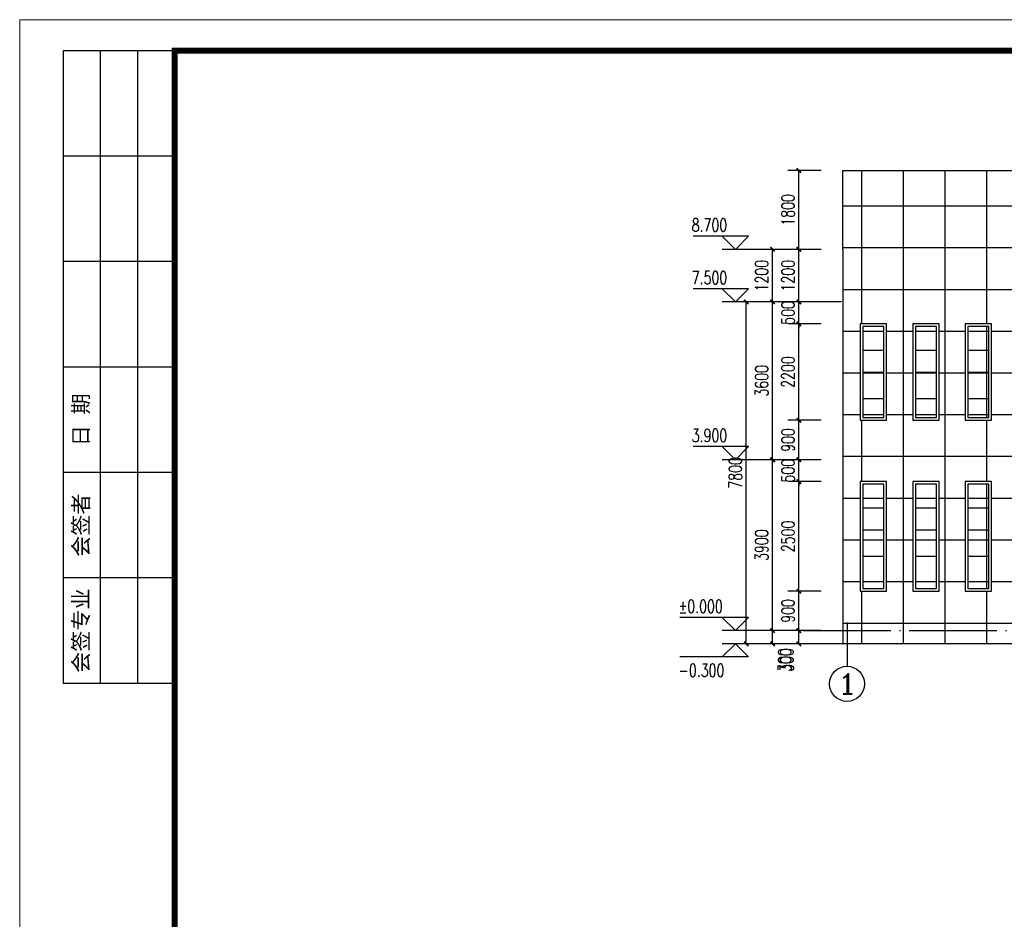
# Model space of a CAD drawing. Extents: x 88237 to 730297, y -11868 to 107702.
# Tile 26 of 49: x 485309 to 507787, y 64276 to 84802. Entities that reach past the tile are written whole.
import ezdxf
from ezdxf.enums import TextEntityAlignment as Align

# ---------------------------------------------------------------- set-up
doc = ezdxf.new("R2010")
doc.units = 0
doc.header["$LTSCALE"] = 1000
doc.header["$MEASUREMENT"] = 0
doc.linetypes.add('DOTE', pattern=[2.42, 2, -0.2, 0.02, -0.2])
for name, color, linetype in [('AXIS', 3, 'Continuous'), ('AXIS_TEXT', 7, 'Continuous'), ('DIM_ELEV', 3, 'Continuous'), ('DOTE', 1, 'DOTE'), ('PUB_DIM', 3, 'Continuous'), ('PUB_TEXT', 7, 'Continuous'), ('图框', 7, 'Continuous')]:
    doc.layers.add(name, color=color, linetype=linetype)
doc.styles.add('_TCH_AXIS', font='COMPLEX', dxfattribs={"bigfont": 'GBCBIG'})
doc.styles.add('_TCH_DIM', font='SIMPLEX', dxfattribs={"bigfont": 'GBCBIG'})
doc.styles.add('_TCH_DIM_T3', font='SIMPLEX', dxfattribs={"width": 0.705882, "bigfont": 'GBCBIG'})
doc.styles.add('宋体', font='txt')
doc.dimstyles.new('_TCH_ARCH&&100', dxfattribs={"dimtxt": 297.5, "dimasz": 100, "dimexe": 250, "dimexo": 300, "dimgap": 100, "dimtad": 1, "dimdec": 0, "dimzin": 0, "dimdsep": 46, "dimtxsty": '_TCH_DIM_T3', "dimblk": 'ARCHTICK', "dimcen": 0.09, "dimclrt": 7, "dimazin": 2, "dimtfac": 1, "dimtdec": 0, "dimtix": 1, "dimtmove": 2, "dimatfit": 3, "dimfxl": 1, "dimtolj": 1, "dimtzin": 0, "dimarcsym": 0})

# ---------------------------------------------------------------- blocks, each defined once
blk = doc.blocks.new('_ArchTick')
at = {"color": 0, "linetype": 'ByBlock', "const_width": 0.4}
blk.add_lwpolyline([(-0.5, -0.5), (0.5, 0.5)], dxfattribs=at)
blk = doc.blocks.new('*D460')
at = {"layer": 'Defpoints', "color": 0}
for p in [(501897, 78362), (504371, 78362), (504371, 70562)]:
    blk.add_point(p, dxfattribs=at)
at = {"layer": 'PUB_DIM', "color": 0, "lineweight": -2}
for p, q in [((504071, 78362), (501647, 78362)), ((501897, 70562), (501897, 78362)), ((504071, 70562), (501647, 70562))]:
    blk.add_line(p, q, dxfattribs=at)
at = {"layer": 'PUB_DIM', "color": 0, "lineweight": -2, "xscale": 100, "yscale": 100, "zscale": 100}
for p, rotation in [((501897, 78362), 90), ((501897, 70562), 270)]:
    blk.add_blockref('_ArchTick', p, dxfattribs=dict(at, rotation=rotation))
at = {"layer": 'PUB_DIM', "color": 7, "insert": (501648, 74462), "char_height": 297.5, "attachment_point": 5, "rotation": 90, "style": '_TCH_DIM_T3'}
blk.add_mtext('\\A1;7800', dxfattribs=at)
blk = doc.blocks.new('*D461')
at = {"layer": 'Defpoints', "color": 0}
for p in [(502497, 70862), (503308, 70862), (503308, 70562)]:
    blk.add_point(p, dxfattribs=at)
at = {"layer": 'PUB_DIM', "color": 0, "lineweight": -2}
for p, q in [((503008, 70862), (502247, 70862)), ((502497, 70562), (502497, 70862)), ((503008, 70562), (502247, 70562))]:
    blk.add_line(p, q, dxfattribs=at)
at = {"layer": 'PUB_DIM', "color": 0, "lineweight": -2, "xscale": 100, "yscale": 100, "zscale": 100}
for p, rotation in [((502497, 70862), 90), ((502497, 70562), 270)]:
    blk.add_blockref('_ArchTick', p, dxfattribs=dict(at, rotation=rotation))
at = {"layer": 'PUB_DIM', "color": 7, "insert": (502772, 70192), "char_height": 297.5, "attachment_point": 5, "rotation": 90, "style": '_TCH_DIM_T3'}
blk.add_mtext('\\A1;300', dxfattribs=at)
blk = doc.blocks.new('*D462')
at = {"layer": 'Defpoints', "color": 0}
for p in [(502497, 74762), (503308, 74762), (503308, 70862)]:
    blk.add_point(p, dxfattribs=at)
at = {"layer": 'PUB_DIM', "color": 0, "lineweight": -2}
for p, q in [((503008, 74762), (502247, 74762)), ((502497, 70862), (502497, 74762)), ((503008, 70862), (502247, 70862))]:
    blk.add_line(p, q, dxfattribs=at)
at = {"layer": 'PUB_DIM', "color": 0, "lineweight": -2, "xscale": 100, "yscale": 100, "zscale": 100}
for p, rotation in [((502497, 74762), 90), ((502497, 70862), 270)]:
    blk.add_blockref('_ArchTick', p, dxfattribs=dict(at, rotation=rotation))
at = {"layer": 'PUB_DIM', "color": 7, "insert": (502248, 72812), "char_height": 297.5, "attachment_point": 5, "rotation": 90, "style": '_TCH_DIM_T3'}
blk.add_mtext('\\A1;3900', dxfattribs=at)
blk = doc.blocks.new('*D463')
at = {"layer": 'Defpoints', "color": 0}
for p in [(502497, 78362), (503308, 78362), (503308, 74762)]:
    blk.add_point(p, dxfattribs=at)
at = {"layer": 'PUB_DIM', "color": 0, "lineweight": -2}
for p, q in [((503008, 78362), (502247, 78362)), ((502497, 74762), (502497, 78362)), ((503008, 74762), (502247, 74762))]:
    blk.add_line(p, q, dxfattribs=at)
at = {"layer": 'PUB_DIM', "color": 0, "lineweight": -2, "xscale": 100, "yscale": 100, "zscale": 100}
for p, rotation in [((502497, 78362), 90), ((502497, 74762), 270)]:
    blk.add_blockref('_ArchTick', p, dxfattribs=dict(at, rotation=rotation))
at = {"layer": 'PUB_DIM', "color": 7, "insert": (502248, 76562), "char_height": 297.5, "attachment_point": 5, "rotation": 90, "style": '_TCH_DIM_T3'}
blk.add_mtext('\\A1;3600', dxfattribs=at)
blk = doc.blocks.new('*D464')
at = {"layer": 'Defpoints', "color": 0}
for p in [(502497, 79562), (503308, 79562), (503308, 78362)]:
    blk.add_point(p, dxfattribs=at)
at = {"layer": 'PUB_DIM', "color": 0, "lineweight": -2}
for p, q in [((503008, 79562), (502247, 79562)), ((502497, 78362), (502497, 79562)), ((503008, 78362), (502247, 78362))]:
    blk.add_line(p, q, dxfattribs=at)
at = {"layer": 'PUB_DIM', "color": 0, "lineweight": -2, "xscale": 100, "yscale": 100, "zscale": 100}
for p, rotation in [((502497, 79562), 90), ((502497, 78362), 270)]:
    blk.add_blockref('_ArchTick', p, dxfattribs=dict(at, rotation=rotation))
at = {"layer": 'PUB_DIM', "color": 7, "insert": (502248, 78962), "char_height": 297.5, "attachment_point": 5, "rotation": 90, "style": '_TCH_DIM_T3'}
blk.add_mtext('\\A1;1200', dxfattribs=at)
blk = doc.blocks.new('*D465')
at = {"layer": 'Defpoints', "color": 0}
for p in [(503097, 70862), (503908, 70862), (503908, 70562)]:
    blk.add_point(p, dxfattribs=at)
at = {"layer": 'PUB_DIM', "color": 0, "lineweight": -2}
for p, q in [((503608, 70862), (502847, 70862)), ((503097, 70562), (503097, 70862)), ((503608, 70562), (502847, 70562))]:
    blk.add_line(p, q, dxfattribs=at)
at = {"layer": 'PUB_DIM', "color": 0, "lineweight": -2, "xscale": 100, "yscale": 100, "zscale": 100}
for p, rotation in [((503097, 70862), 90), ((503097, 70562), 270)]:
    blk.add_blockref('_ArchTick', p, dxfattribs=dict(at, rotation=rotation))
at = {"layer": 'PUB_DIM', "color": 7, "insert": (502822, 70192), "char_height": 297.5, "attachment_point": 5, "rotation": 90, "style": '_TCH_DIM_T3'}
blk.add_mtext('\\A1;300', dxfattribs=at)
blk = doc.blocks.new('*D466')
at = {"layer": 'Defpoints', "color": 0}
for p in [(503097, 71762), (503908, 71762), (503908, 70862)]:
    blk.add_point(p, dxfattribs=at)
at = {"layer": 'PUB_DIM', "color": 0, "lineweight": -2}
for p, q in [((503608, 71762), (502847, 71762)), ((503097, 70862), (503097, 71762)), ((503608, 70862), (502847, 70862))]:
    blk.add_line(p, q, dxfattribs=at)
at = {"layer": 'PUB_DIM', "color": 0, "lineweight": -2, "xscale": 100, "yscale": 100, "zscale": 100}
for p, rotation in [((503097, 71762), 90), ((503097, 70862), 270)]:
    blk.add_blockref('_ArchTick', p, dxfattribs=dict(at, rotation=rotation))
at = {"layer": 'PUB_DIM', "color": 7, "insert": (502848, 71312), "char_height": 297.5, "attachment_point": 5, "rotation": 90, "style": '_TCH_DIM_T3'}
blk.add_mtext('\\A1;900', dxfattribs=at)
blk = doc.blocks.new('*D467')
at = {"layer": 'Defpoints', "color": 0}
for p in [(503097, 74262), (503908, 74262), (503908, 71762)]:
    blk.add_point(p, dxfattribs=at)
at = {"layer": 'PUB_DIM', "color": 0, "lineweight": -2}
for p, q in [((503608, 74262), (502847, 74262)), ((503097, 71762), (503097, 74262)), ((503608, 71762), (502847, 71762))]:
    blk.add_line(p, q, dxfattribs=at)
at = {"layer": 'PUB_DIM', "color": 0, "lineweight": -2, "xscale": 100, "yscale": 100, "zscale": 100}
for p, rotation in [((503097, 74262), 90), ((503097, 71762), 270)]:
    blk.add_blockref('_ArchTick', p, dxfattribs=dict(at, rotation=rotation))
at = {"layer": 'PUB_DIM', "color": 7, "insert": (502848, 73012), "char_height": 297.5, "attachment_point": 5, "rotation": 90, "style": '_TCH_DIM_T3'}
blk.add_mtext('\\A1;2500', dxfattribs=at)
blk = doc.blocks.new('*D468')
at = {"layer": 'Defpoints', "color": 0}
for p in [(503097, 74762), (503908, 74762), (503908, 74262)]:
    blk.add_point(p, dxfattribs=at)
at = {"layer": 'PUB_DIM', "color": 0, "lineweight": -2}
for p, q in [((503097, 74762), (503097, 74862)), ((503608, 74762), (502847, 74762)), ((503097, 74262), (503097, 74762)), ((503608, 74262), (502847, 74262)), ((503097, 74262), (503097, 74162))]:
    blk.add_line(p, q, dxfattribs=at)
at = {"layer": 'PUB_DIM', "color": 0, "lineweight": -2, "xscale": 100, "yscale": 100, "zscale": 100}
for p, rotation in [((503097, 74762), 270), ((503097, 74262), 90)]:
    blk.add_blockref('_ArchTick', p, dxfattribs=dict(at, rotation=rotation))
at = {"layer": 'PUB_DIM', "color": 7, "insert": (502848, 74512), "char_height": 297.5, "attachment_point": 5, "rotation": 90, "style": '_TCH_DIM_T3'}
blk.add_mtext('\\A1;500', dxfattribs=at)
blk = doc.blocks.new('*D469')
at = {"layer": 'Defpoints', "color": 0}
for p in [(503097, 75662), (503908, 75662), (503908, 74762)]:
    blk.add_point(p, dxfattribs=at)
at = {"layer": 'PUB_DIM', "color": 0, "lineweight": -2}
for p, q in [((503608, 75662), (502847, 75662)), ((503097, 74762), (503097, 75662)), ((503608, 74762), (502847, 74762))]:
    blk.add_line(p, q, dxfattribs=at)
at = {"layer": 'PUB_DIM', "color": 0, "lineweight": -2, "xscale": 100, "yscale": 100, "zscale": 100}
for p, rotation in [((503097, 75662), 90), ((503097, 74762), 270)]:
    blk.add_blockref('_ArchTick', p, dxfattribs=dict(at, rotation=rotation))
at = {"layer": 'PUB_DIM', "color": 7, "insert": (502848, 75212), "char_height": 297.5, "attachment_point": 5, "rotation": 90, "style": '_TCH_DIM_T3'}
blk.add_mtext('\\A1;900', dxfattribs=at)
blk = doc.blocks.new('*D470')
at = {"layer": 'Defpoints', "color": 0}
for p in [(503097, 77862), (503908, 77862), (503908, 75662)]:
    blk.add_point(p, dxfattribs=at)
at = {"layer": 'PUB_DIM', "color": 0, "lineweight": -2}
for p, q in [((503608, 77862), (502847, 77862)), ((503097, 75662), (503097, 77862)), ((503608, 75662), (502847, 75662))]:
    blk.add_line(p, q, dxfattribs=at)
at = {"layer": 'PUB_DIM', "color": 0, "lineweight": -2, "xscale": 100, "yscale": 100, "zscale": 100}
for p, rotation in [((503097, 77862), 90), ((503097, 75662), 270)]:
    blk.add_blockref('_ArchTick', p, dxfattribs=dict(at, rotation=rotation))
at = {"layer": 'PUB_DIM', "color": 7, "insert": (502848, 76762), "char_height": 297.5, "attachment_point": 5, "rotation": 90, "style": '_TCH_DIM_T3'}
blk.add_mtext('\\A1;2200', dxfattribs=at)
blk = doc.blocks.new('*D471')
at = {"layer": 'Defpoints', "color": 0}
for p in [(503097, 78362), (503908, 78362), (503908, 77862)]:
    blk.add_point(p, dxfattribs=at)
at = {"layer": 'PUB_DIM', "color": 0, "lineweight": -2}
for p, q in [((503097, 78362), (503097, 78462)), ((503608, 78362), (502847, 78362)), ((503097, 77862), (503097, 78362)), ((503608, 77862), (502847, 77862)), ((503097, 77862), (503097, 77762))]:
    blk.add_line(p, q, dxfattribs=at)
at = {"layer": 'PUB_DIM', "color": 0, "lineweight": -2, "xscale": 100, "yscale": 100, "zscale": 100}
for p, rotation in [((503097, 78362), 270), ((503097, 77862), 90)]:
    blk.add_blockref('_ArchTick', p, dxfattribs=dict(at, rotation=rotation))
at = {"layer": 'PUB_DIM', "color": 7, "insert": (502848, 78112), "char_height": 297.5, "attachment_point": 5, "rotation": 90, "style": '_TCH_DIM_T3'}
blk.add_mtext('\\A1;500', dxfattribs=at)
blk = doc.blocks.new('*D472')
at = {"layer": 'Defpoints', "color": 0}
for p in [(503097, 79562), (503908, 79562), (503908, 78362)]:
    blk.add_point(p, dxfattribs=at)
at = {"layer": 'PUB_DIM', "color": 0, "lineweight": -2}
for p, q in [((503608, 79562), (502847, 79562)), ((503097, 78362), (503097, 79562)), ((503608, 78362), (502847, 78362))]:
    blk.add_line(p, q, dxfattribs=at)
at = {"layer": 'PUB_DIM', "color": 0, "lineweight": -2, "xscale": 100, "yscale": 100, "zscale": 100}
for p, rotation in [((503097, 79562), 90), ((503097, 78362), 270)]:
    blk.add_blockref('_ArchTick', p, dxfattribs=dict(at, rotation=rotation))
at = {"layer": 'PUB_DIM', "color": 7, "insert": (502848, 78962), "char_height": 297.5, "attachment_point": 5, "rotation": 90, "style": '_TCH_DIM_T3'}
blk.add_mtext('\\A1;1200', dxfattribs=at)
blk = doc.blocks.new('*D473')
at = {"layer": 'Defpoints', "color": 0}
for p in [(503097, 81362), (503908, 81362), (503908, 79562)]:
    blk.add_point(p, dxfattribs=at)
at = {"layer": 'PUB_DIM', "color": 0, "lineweight": -2}
for p, q in [((503608, 81362), (502847, 81362)), ((503097, 79562), (503097, 81362)), ((503608, 79562), (502847, 79562))]:
    blk.add_line(p, q, dxfattribs=at)
at = {"layer": 'PUB_DIM', "color": 0, "lineweight": -2, "xscale": 100, "yscale": 100, "zscale": 100}
for p, rotation in [((503097, 81362), 90), ((503097, 79562), 270)]:
    blk.add_blockref('_ArchTick', p, dxfattribs=dict(at, rotation=rotation))
at = {"layer": 'PUB_DIM', "color": 7, "insert": (502848, 80462), "char_height": 297.5, "attachment_point": 5, "rotation": 90, "style": '_TCH_DIM_T3'}
blk.add_mtext('\\A1;1800', dxfattribs=at)
blk = doc.blocks.new('d4trtg')
at = {"lineweight": 0}
for p, q in [((653868.4, 3899605.3), (653868.4, 3902577.3)), ((653868.4, 3902577.3), (658071.2, 3902577.3))]:
    blk.add_line(p, q, dxfattribs=at)
for p, q in [((654118.6, 3902527.3), (653938.4, 3902527.3)), ((653938.4, 3902527.3), (653938.4, 3901506.6)), ((653998.5, 3902527.3), (653998.5, 3901506.6)), ((654058.5, 3902527.3), (654058.5, 3901506.6)), ((654118.6, 3902357.2), (653938.4, 3902357.2)), ((654118.6, 3902187.1), (653938.4, 3902187.1)), ((654118.6, 3902017), (653938.4, 3902017)), ((654118.6, 3901846.8), (653938.4, 3901846.8)), ((654118.6, 3901676.7), (653938.4, 3901676.7)), ((654118.6, 3901506.6), (653938.4, 3901506.6))]:
    blk.add_line(p, q)
at = {"lineweight": 0, "const_width": 10}
blk.add_lwpolyline([(654118.6, 3902527.3), (658021.2, 3902527.3), (658021.2, 3899655.4), (654118.6, 3899655.4)], close=True, dxfattribs=at)
at = {"char_height": 25.02, "attachment_point": 5, "rotation": 90, "style": '宋体'}
for s, insert in [('日 期', (653968.5, 3901931.9)), ('会签者', (653968.5, 3901761.8)), ('会签专业', (653968.5, 3901591.7))]:
    blk.add_mtext(s, dxfattribs=dict(at, insert=insert))

msp = doc.modelspace()

# ---------------------------------------------------------------- hatches: boundary and pattern name
h = msp.add_hatch()
h.set_pattern_fill('ANSI37', color=18, scale=600, angle=45, style=0)
h.set_pattern_definition([(90, (-902310.9, -244248.45), (-952.5, 2e-13), []), (180, (-902310.9, -244248.45), (-2e-13, -952.5), [])])
h.paths.add_polyline_path([(530396.7, 77861.9), (530396.7, 70561.9), (535496.7, 70561.9), (535496.7, 81361.9), (504096.7, 81361.9), (504096.7, 70561.9), (509196.7, 70561.9), (509196.7, 77861.9)])
h.paths.add_polyline_path([(508696.7, 77861.9), (508696.7, 75661.9), (508096.7, 75661.9), (508096.7, 77861.9)], flags=16)
h.paths.add_polyline_path([(507496.7, 77861.9), (507496.7, 75661.9), (506896.7, 75661.9), (506896.7, 77861.9)], flags=16)
h.paths.add_polyline_path([(508696.7, 74261.9), (508696.7, 71761.9), (508096.7, 71761.9), (508096.7, 74261.9)], flags=16)
h.paths.add_polyline_path([(507496.7, 74261.9), (507496.7, 71761.9), (506896.7, 71761.9), (506896.7, 74261.9)], flags=16)
h.paths.add_polyline_path([(506296.7, 77861.9), (506296.7, 75661.9), (505696.7, 75661.9), (505696.7, 77861.9)], flags=16)
h.paths.add_polyline_path([(506296.7, 74261.9), (506296.7, 71761.9), (505696.7, 71761.9), (505696.7, 74261.9)], flags=16)
h.paths.add_polyline_path([(505096.7, 77861.9), (505096.7, 75661.9), (504496.7, 75661.9), (504496.7, 77861.9)], flags=16)
h.paths.add_polyline_path([(505096.7, 74261.9), (505096.7, 71761.9), (504496.7, 71761.9), (504496.7, 74261.9)], flags=16)
h.paths.add_polyline_path([(530896.7, 77861.9), (531496.7, 77861.9), (531496.7, 75661.9), (530896.7, 75661.9)], flags=16)
h.paths.add_polyline_path([(530896.7, 74261.9), (531496.7, 74261.9), (531496.7, 71761.9), (530896.7, 71761.9)], flags=16)
h.paths.add_polyline_path([(532096.7, 77861.9), (532696.7, 77861.9), (532696.7, 75661.9), (532096.7, 75661.9)], flags=16)
h.paths.add_polyline_path([(532096.7, 74261.9), (532696.7, 74261.9), (532696.7, 71761.9), (532096.7, 71761.9)], flags=16)
h.paths.add_polyline_path([(533296.7, 77861.9), (533896.7, 77861.9), (533896.7, 75661.9), (533296.7, 75661.9)], flags=16)
h.paths.add_polyline_path([(533296.7, 74261.9), (533896.7, 74261.9), (533896.7, 71761.9), (533296.7, 71761.9)], flags=16)
h.paths.add_polyline_path([(534496.7, 77861.9), (535096.7, 77861.9), (535096.7, 75661.9), (534496.7, 75661.9)], flags=16)
h.paths.add_polyline_path([(534496.7, 74261.9), (535096.7, 74261.9), (535096.7, 71761.9), (534496.7, 71761.9)], flags=16)
h.paths.add_polyline_path([(506236.7, 74201.9), (506236.7, 71821.9), (505756.7, 71821.9), (505756.7, 74201.9)], flags=0)
h.paths.add_polyline_path([(507436.7, 74201.9), (507436.7, 71821.9), (506956.7, 71821.9), (506956.7, 74201.9)], flags=0)
h.paths.add_polyline_path([(508636.7, 74201.9), (508636.7, 71821.9), (508156.7, 71821.9), (508156.7, 74201.9)], flags=0)
h.paths.add_polyline_path([(505036.7, 74201.9), (505036.7, 71821.9), (504556.7, 71821.9), (504556.7, 74201.9)], flags=0)
h.paths.add_polyline_path([(505036.7, 77801.9), (505036.7, 75721.9), (504556.7, 75721.9), (504556.7, 77801.9)], flags=0)
h.paths.add_polyline_path([(506236.7, 77801.9), (506236.7, 75721.9), (505756.7, 75721.9), (505756.7, 77801.9)], flags=0)
h.paths.add_polyline_path([(507436.7, 77801.9), (507436.7, 75721.9), (506956.7, 75721.9), (506956.7, 77801.9)], flags=0)
h.paths.add_polyline_path([(508636.7, 77801.9), (508636.7, 75721.9), (508156.7, 75721.9), (508156.7, 77801.9)], flags=0)
h.paths.add_polyline_path([(530956.7, 77801.9), (531436.7, 77801.9), (531436.7, 75721.9), (530956.7, 75721.9)], flags=0)
h.paths.add_polyline_path([(532156.7, 77801.9), (532636.7, 77801.9), (532636.7, 75721.9), (532156.7, 75721.9)], flags=0)
h.paths.add_polyline_path([(533356.7, 77801.9), (533836.7, 77801.9), (533836.7, 75721.9), (533356.7, 75721.9)], flags=0)
h.paths.add_polyline_path([(534556.7, 77801.9), (535036.7, 77801.9), (535036.7, 75721.9), (534556.7, 75721.9)], flags=0)
h.paths.add_polyline_path([(530956.7, 74201.9), (531436.7, 74201.9), (531436.7, 71821.9), (530956.7, 71821.9)], flags=0)
h.paths.add_polyline_path([(532156.7, 74201.9), (532636.7, 74201.9), (532636.7, 71821.9), (532156.7, 71821.9)], flags=0)
h.paths.add_polyline_path([(533356.7, 74201.9), (533836.7, 74201.9), (533836.7, 71821.9), (533356.7, 71821.9)], flags=0)
h.paths.add_polyline_path([(534556.7, 74201.9), (535036.7, 74201.9), (535036.7, 71821.9), (534556.7, 71821.9)], flags=0)

# ---------------------------------------------------------------- linework, layer by layer
for q in [(504096.7, 81361.9), (504096.7, 70561.9)]:
    msp.add_line((504096.7, 79561.9), q)
at = {"color": 2}
msp.add_line((504096.7, 81361.9), (535496.7, 81361.9), dxfattribs=at)
at = {"color": 4}
for p, q in [((504556.7, 77261.9), (505036.7, 77261.9)), ((505756.7, 77261.9), (506236.7, 77261.9)), ((506956.7, 77261.9), (507436.7, 77261.9)), ((504556.7, 76761.9), (505036.7, 76761.9)), ((505756.7, 76761.9), (506236.7, 76761.9)), ((506956.7, 76761.9), (507436.7, 76761.9)), ((504556.7, 76161.9), (505036.7, 76161.9)), ((505756.7, 76161.9), (506236.7, 76161.9)), ((506956.7, 76161.9), (507436.7, 76161.9)), ((504556.7, 73661.9), (505036.7, 73661.9)), ((505756.7, 73661.9), (506236.7, 73661.9)), ((506956.7, 73661.9), (507436.7, 73661.9)), ((504556.7, 73161.9), (505036.7, 73161.9)), ((505756.7, 73161.9), (506236.7, 73161.9)), ((506956.7, 73161.9), (507436.7, 73161.9)), ((504556.7, 72561.9), (505036.7, 72561.9)), ((505756.7, 72561.9), (506236.7, 72561.9)), ((506956.7, 72561.9), (507436.7, 72561.9))]:
    msp.add_line(p, q, dxfattribs=at)
for points, const_width in [([(504096.7, 70561.9), (504096.7, 81361.9), (535496.7, 81361.9), (535496.7, 70561.9)], 10), ([(537496.7, 70561.9), (502096.7, 70561.9)], 30)]:
    msp.add_lwpolyline(points, dxfattribs=dict(const_width=const_width))
for points in [[(505096.7, 77861.9), (504496.7, 77861.9), (504496.7, 75661.9), (505096.7, 75661.9)], [(506296.7, 77861.9), (505696.7, 77861.9), (505696.7, 75661.9), (506296.7, 75661.9)], [(507496.7, 77861.9), (506896.7, 77861.9), (506896.7, 75661.9), (507496.7, 75661.9)], [(505096.7, 74261.9), (504496.7, 74261.9), (504496.7, 71761.9), (505096.7, 71761.9)], [(506296.7, 74261.9), (505696.7, 74261.9), (505696.7, 71761.9), (506296.7, 71761.9)], [(507496.7, 74261.9), (506896.7, 74261.9), (506896.7, 71761.9), (507496.7, 71761.9)]]:
    msp.add_lwpolyline(points, close=True)
for points in [[(505036.7, 77801.9), (504556.7, 77801.9), (504556.7, 75721.9), (505036.7, 75721.9)], [(506236.7, 77801.9), (505756.7, 77801.9), (505756.7, 75721.9), (506236.7, 75721.9)], [(507436.7, 77801.9), (506956.7, 77801.9), (506956.7, 75721.9), (507436.7, 75721.9)], [(505036.7, 74201.9), (504556.7, 74201.9), (504556.7, 71821.9), (505036.7, 71821.9)], [(506236.7, 74201.9), (505756.7, 74201.9), (505756.7, 71821.9), (506236.7, 71821.9)], [(507436.7, 74201.9), (506956.7, 74201.9), (506956.7, 71821.9), (507436.7, 71821.9)]]:
    msp.add_lwpolyline(points, close=True, dxfattribs=at)
at = {"layer": 'AXIS'}
msp.add_line((504196.7, 71048.8), (504196.7, 70048.8), dxfattribs=at)
msp.add_circle((504196.7, 69648.8), 400, dxfattribs=at)
at = {"layer": 'DIM_ELEV'}
for p, q in [((501946.7, 79861.9), (500680.7, 79861.9)), ((501646.7, 79561.9), (501346.7, 79861.9)), ((501646.7, 79561.9), (501946.7, 79861.9)), ((502246.7, 79561.9), (501346.7, 79561.9)), ((501946.7, 78661.9), (500680.7, 78661.9)), ((501646.7, 78361.9), (501346.7, 78661.9)), ((501646.7, 78361.9), (501946.7, 78661.9)), ((502246.7, 78361.9), (501346.7, 78361.9)), ((501946.7, 75061.9), (500680.7, 75061.9)), ((501646.7, 74761.9), (501346.7, 75061.9)), ((501646.7, 74761.9), (501946.7, 75061.9)), ((502246.7, 74761.9), (501346.7, 74761.9)), ((501946.7, 71161.9), (500381.7, 71161.9)), ((501646.7, 70861.9), (501346.7, 71161.9)), ((501646.7, 70861.9), (501946.7, 71161.9)), ((502246.7, 70861.9), (501346.7, 70861.9)), ((501646.7, 70561.9), (501346.7, 70261.9)), ((502246.7, 70561.9), (501346.7, 70561.9)), ((501646.7, 70561.9), (501946.7, 70261.9)), ((501946.7, 70261.9), (500381.7, 70261.9))]:
    msp.add_line(p, q, dxfattribs=at)
at = {"layer": 'DOTE'}
msp.add_line((503196.7, 70861.9), (536396.7, 70861.9), dxfattribs=at)

# ---------------------------------------------------------------- block references
at = {"layer": '图框', "xscale": 14.14285799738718, "yscale": 14.14285801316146, "zscale": 14.142858}
msp.add_blockref('d4trtg', (-8762259.1, -55108795.5), dxfattribs=at)

# ---------------------------------------------------------------- texts
at = {"layer": 'AXIS_TEXT', "style": '_TCH_AXIS', "width": 2.333333}
msp.add_text('1', height=452.5, dxfattribs=at).set_placement((503970.4, 69422.5), (504423, 69422.5), align=Align.FIT)
at = {"layer": 'PUB_TEXT', "style": '_TCH_DIM', "width": 0.705882}
for s, p in [('8.700', (500650.7, 79966.9)), ('7.500', (500650.7, 78766.9)), ('3.900', (500650.7, 75166.9)), ('%%P0.000', (500351.7, 71266.9)), ('-0.300', (500351.7, 69806.9))]:
    msp.add_text(s, height=297.5, dxfattribs=at).set_placement(p)

# ---------------------------------------------------------------- dimensions: what is measured, and where the dimension line sits
at = {"layer": 'PUB_DIM'}
for p1, p2, distance, picture, middle in [((503908.2, 79561.9), (503908.2, 81361.9), 811.5, '*D473', (502847.9, 80461.9)), ((503308.2, 78361.9), (503308.2, 79561.9), 811.5, '*D464', (502247.9, 78961.9)), ((503908.2, 78361.9), (503908.2, 79561.9), 811.5, '*D472', (502847.9, 78961.9)), ((503908.2, 77861.9), (503908.2, 78361.9), 811.5, '*D471', (502847.9, 78111.9)), ((504371.4, 70561.9), (504371.4, 78361.9), 2474.7, '*D460', (501647.9, 74461.9)), ((503308.2, 74761.9), (503308.2, 78361.9), 811.5, '*D463', (502247.9, 76561.9)), ((503908.2, 75661.9), (503908.2, 77861.9), 811.5, '*D470', (502847.9, 76761.9)), ((503908.2, 74761.9), (503908.2, 75661.9), 811.5, '*D469', (502847.9, 75211.9)), ((503908.2, 74261.9), (503908.2, 74761.9), 811.5, '*D468', (502847.9, 74511.9)), ((503308.2, 70861.9), (503308.2, 74761.9), 811.5, '*D462', (502247.9, 72811.9)), ((503908.2, 71761.9), (503908.2, 74261.9), 811.5, '*D467', (502847.9, 73011.9)), ((503908.2, 70861.9), (503908.2, 71761.9), 811.5, '*D466', (502847.9, 71311.9))]:
    dim = msp.add_aligned_dim(p1=p1, p2=p2, distance=distance, dimstyle='_TCH_ARCH&&100', dxfattribs=at)
    dim.commit()
    dim.dimension.update_dxf_attribs({"geometry": picture, "text_midpoint": middle})
for base, p1, p2, picture, middle in [((502496.7, 70861.9), (503308.2, 70561.9), (503308.2, 70861.9), '*D461', (502771.7, 70191.9)), ((503096.7, 70861.9), (503908.2, 70561.9), (503908.2, 70861.9), '*D465', (502821.7, 70191.9))]:
    dim = msp.add_linear_dim(base=base, p1=p1, p2=p2, angle=90, dimstyle='_TCH_ARCH&&100', dxfattribs=at)
    dim.commit()
    dim.dimension.update_dxf_attribs({"geometry": picture, "text_midpoint": middle, "dimtype": 161})

doc.saveas('drawing.dxf')
